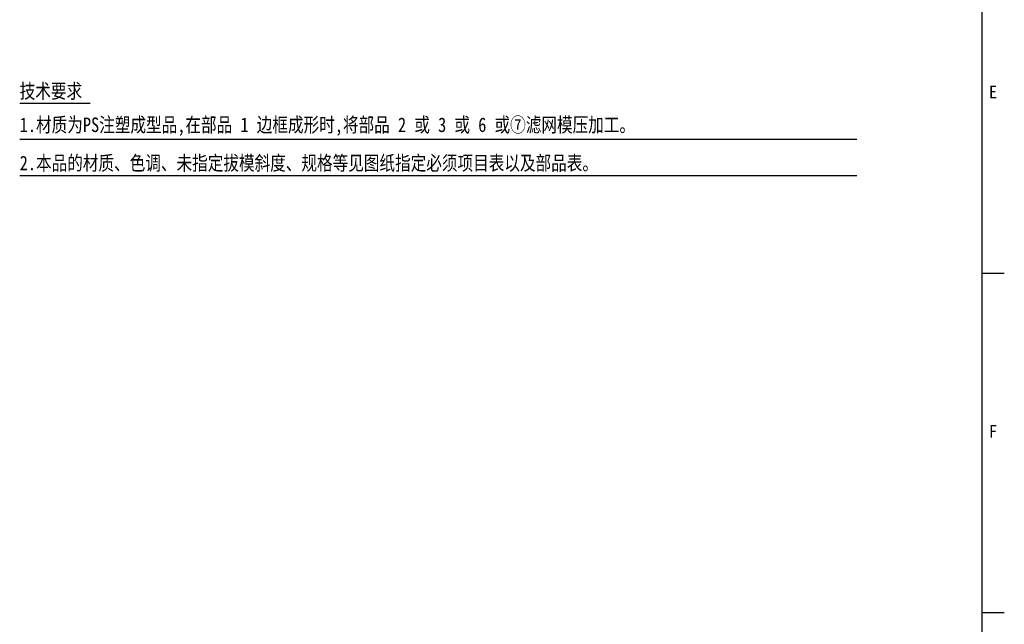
# Model space of a CAD drawing. Extents: x 641 to 1470, y 11 to 605.
# Tile 16 of 17: x 1250 to 1467, y 155 to 289. Entities that reach past the tile are written whole.
import ezdxf

# ---------------------------------------------------------------- set-up
doc = ezdxf.new("R2010")
doc.units = 0
doc.header["$MEASUREMENT"] = 0
doc.layers.get('0').update_dxf_attribs({"linetype": 'CONTINUOUS'})
for name, color, linetype in [('M21-1', 2, 'CONTINUOUS'), ('M8-2', 2, 'CONTINUOUS'), ('M80-2', 7, 'CONTINUOUS')]:
    doc.layers.add(name, color=color, linetype=linetype)
doc.styles.add('FS2312', font='txt', dxfattribs={"width": 0.8})
doc.styles.add('HANKAKU', font='txt')

msp = doc.modelspace()

# ---------------------------------------------------------------- linework, layer by layer
at = {"color": 114, "linetype": 'Continuous', "ltscale": 0.1}
msp.add_line((1462.3217, 584.8585), (1462.3217, 30.8585), dxfattribs=at)
at = {"layer": 'M21-1', "color": 154}
for p, q in [((1249.539, 270.3892), (1265.1607, 270.3892)), ((1434.7199, 262.3892), (1249.539, 262.3892)), ((1249.539, 254.3892), (1434.7199, 254.3892))]:
    msp.add_line(p, q, dxfattribs=at)
at = {"layer": 'M80-2', "color": 2}
for p, q in [((1462.3217, 232.8585), (1467.3217, 232.8585)), ((1462.3217, 157.8585), (1467.3217, 157.8585))]:
    msp.add_line(p, q, dxfattribs=at)

# ---------------------------------------------------------------- texts
at = {"layer": 'M8-2', "char_height": 3.2, "attachment_point": 7}
for s, insert in [('{\\W0.83;技术要求                      }', (1249.539, 271.1088)), ('{\\W0.83;\\C2;2.本品的材质、色调、未指定拔模斜度、规格等见图纸指定必须项目表以及部品表。}', (1249.539, 255.1892))]:
    msp.add_mtext(s, dxfattribs=dict(at, insert=insert))
at = {"layer": 'M8-2', "insert": (1249.539, 263.1892), "char_height": 3.2, "attachment_point": 7, "style": 'FS2312'}
msp.add_mtext('{\\W0.83;1.材质为PS注塑成型品,在部品 1 边框成形时,将部品 2 或 3 或 6 或⑦滤网模压加工。}', dxfattribs=at)
at = {"layer": 'M80-2', "color": 154, "char_height": 2.8, "attachment_point": 7, "style": 'HANKAKU'}
for s, insert in [('{\\W0.95;E}', (1463.9217, 271.4585)), ('{\\W0.95;F}', (1463.9217, 196.4585))]:
    msp.add_mtext(s, dxfattribs=dict(at, insert=insert))

doc.saveas('drawing.dxf')
